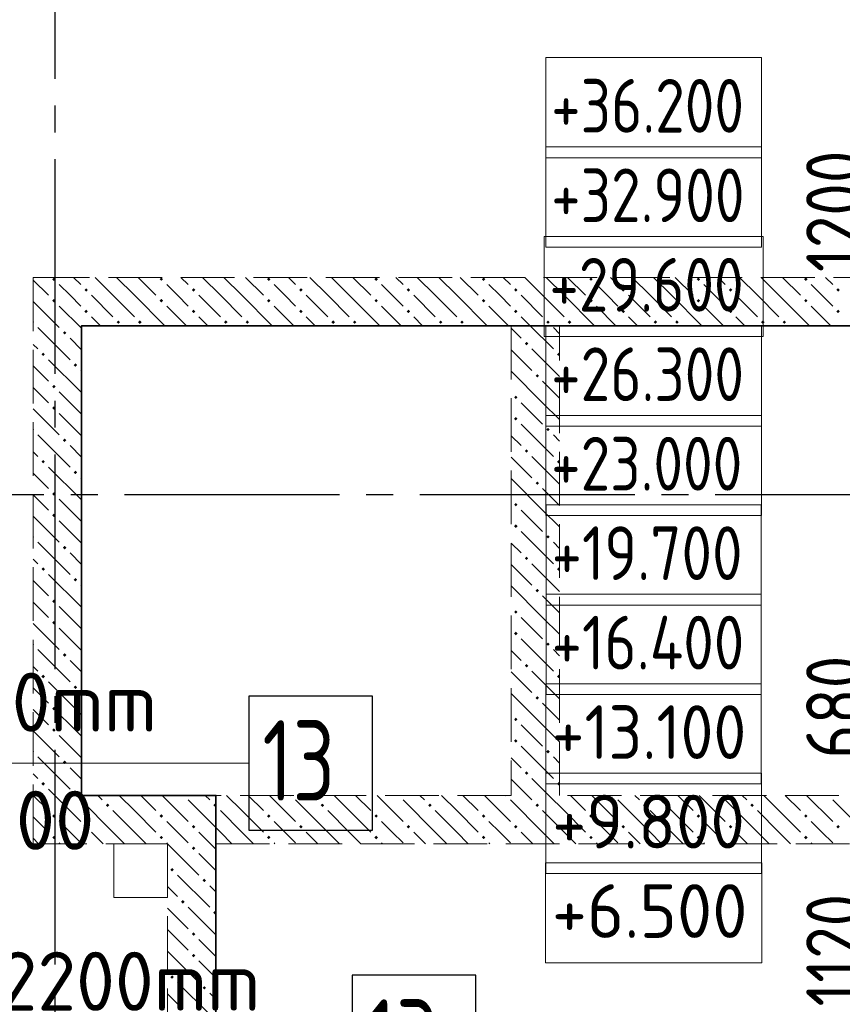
# Model space of a CAD drawing. Header units: millimetres. Extents: x 0 to 32165, y 0 to 42000.
# Tile 7 of 12: x 16194 to 19257, y 26652 to 30320. Entities that reach past the tile are written whole.
import ezdxf

# ---------------------------------------------------------------- set-up
doc = ezdxf.new("R2010")
doc.units = ezdxf.units.MM
doc.linetypes.add('______2', pattern=[270, 200, -70])
doc.linetypes.add('______5', pattern=[1100, 800, -100, 100, -100])
for name, color, linetype, lineweight in [('Standard', 7, 'Continuous', 25), ('Высотные отметки', 7, 'Continuous', 25), ('ДОП Верх по У', 7, 'Continuous', 25), ('Оси', 40, '______5', 18), ('Позиционная метка номер позиции', 7, 'Continuous', 13), ('Размерная выноска', 7, 'Continuous', 13)]:
    doc.layers.add(name, color=color, linetype=linetype, lineweight=lineweight)
doc.layers.add('ЖБ Перекрытие верхний уровень', color=7, linetype='Continuous', lineweight=25, true_color=0xe0e0ff)
doc.layers.add('ЖБ Стена верхний уровень', color=7, linetype='Continuous', lineweight=25, true_color=0x006e00)
doc.styles.add('GOST 2.304-81', font='txt')
doc.styles.add('ISOCPEUR', font='txt')

msp = doc.modelspace()

# ---------------------------------------------------------------- hatches: boundary and pattern name
at = {"layer": 'ЖБ Стена верхний уровень', "linetype": 'Continuous', "lineweight": 18, "transparency": 33554687}
for points in [[(16314.5, 29353.1), (16321, 29359.6), (16327.5, 29353.1), (16321, 29346.6)], [(16714.5, 29353.1), (16721, 29359.6), (16727.5, 29353.1), (16721, 29346.6)], [(17114.5, 29353.1), (17121, 29359.6), (17127.5, 29353.1), (17121, 29346.6)], [(17514.5, 29353.1), (17521, 29359.6), (17527.5, 29353.1), (17521, 29346.6)], [(17914.5, 29353.1), (17921, 29359.6), (17927.5, 29353.1), (17921, 29346.6)], [(18314.5, 29353.1), (18321, 29359.6), (18327.5, 29353.1), (18321, 29346.6)], [(18714.5, 29353.1), (18721, 29359.6), (18727.4, 29353.1), (18721, 29346.6)], [(19114.5, 29353.1), (19121, 29359.6), (19127.4, 29353.1), (19121, 29346.6)], [(16434.5, 29313.1), (16440.9, 29319.6), (16447.4, 29313.1), (16440.9, 29306.6)], [(16834.5, 29313.1), (16840.9, 29319.6), (16847.4, 29313.1), (16840.9, 29306.6)], [(17234.5, 29313.1), (17240.9, 29319.6), (17247.4, 29313.1), (17240.9, 29306.6)], [(17634.5, 29313.1), (17640.9, 29319.6), (17647.4, 29313.1), (17640.9, 29306.6)], [(18034.5, 29313.1), (18040.9, 29319.6), (18047.4, 29313.1), (18040.9, 29306.6)], [(18434.5, 29313.1), (18440.9, 29319.6), (18447.4, 29313.1), (18440.9, 29306.6)], [(18834.5, 29313.1), (18840.9, 29319.6), (18847.4, 29313.1), (18840.9, 29306.6)], [(19234.5, 29313.1), (19240.9, 29319.6), (19247.4, 29313.1), (19240.9, 29306.6)], [(16314.5, 29273.1), (16321, 29279.6), (16327.5, 29273.1), (16321, 29266.6)], [(16714.5, 29273.1), (16721, 29279.6), (16727.5, 29273.1), (16721, 29266.6)], [(17114.5, 29273.1), (17121, 29279.6), (17127.5, 29273.1), (17121, 29266.6)], [(17514.5, 29273.1), (17521, 29279.6), (17527.5, 29273.1), (17521, 29266.6)], [(17914.5, 29273.1), (17921, 29279.6), (17927.5, 29273.1), (17921, 29266.6)], [(18314.5, 29273.1), (18321, 29279.6), (18327.5, 29273.1), (18321, 29266.6)], [(18714.5, 29273.1), (18721, 29279.6), (18727.4, 29273.1), (18721, 29266.6)], [(19114.5, 29273.1), (19121, 29279.6), (19127.4, 29273.1), (19121, 29266.6)], [(16434.5, 29233.1), (16440.9, 29239.6), (16447.4, 29233.1), (16440.9, 29226.6)], [(16834.5, 29233.1), (16840.9, 29239.6), (16847.4, 29233.1), (16840.9, 29226.6)], [(17234.5, 29233.1), (17240.9, 29239.6), (17247.4, 29233.1), (17240.9, 29226.6)], [(17634.5, 29233.1), (17640.9, 29239.6), (17647.4, 29233.1), (17640.9, 29226.6)], [(18034.5, 29233.1), (18040.9, 29239.6), (18047.4, 29233.1), (18040.9, 29226.6)], [(18434.5, 29233.1), (18440.9, 29239.6), (18447.4, 29233.1), (18440.9, 29226.6)], [(18834.5, 29233.1), (18840.9, 29239.6), (18847.4, 29233.1), (18840.9, 29226.6)], [(19234.5, 29233.1), (19240.9, 29239.6), (19247.4, 29233.1), (19240.9, 29226.6)], [(16244, 29196.6), (16247.4, 29193.1), (16244, 29189.7)], [(16554.4, 29193.1), (16560.9, 29199.6), (16567.4, 29193.1), (16560.9, 29186.6)], [(16634.5, 29193.1), (16640.9, 29199.6), (16647.4, 29193.1), (16640.9, 29186.6)], [(16954.4, 29193.1), (16960.9, 29199.6), (16967.4, 29193.1), (16960.9, 29186.6)], [(17034.5, 29193.1), (17040.9, 29199.6), (17047.4, 29193.1), (17040.9, 29186.6)], [(17354.4, 29193.1), (17360.9, 29199.6), (17367.4, 29193.1), (17360.9, 29186.6)], [(17434.5, 29193.1), (17440.9, 29199.6), (17447.4, 29193.1), (17440.9, 29186.6)], [(17754.4, 29193.1), (17760.9, 29199.6), (17767.4, 29193.1), (17760.9, 29186.6)], [(17834.5, 29193.1), (17840.9, 29199.6), (17847.4, 29193.1), (17840.9, 29186.6)], [(18154.4, 29193.1), (18160.9, 29199.6), (18167.4, 29193.1), (18160.9, 29186.6)], [(18234.5, 29193.1), (18240.9, 29199.6), (18247.4, 29193.1), (18240.9, 29186.6)], [(18554.4, 29193.1), (18560.9, 29199.6), (18567.4, 29193.1), (18560.9, 29186.6)], [(18634.5, 29193.1), (18640.9, 29199.6), (18647.4, 29193.1), (18640.9, 29186.6)], [(18954.4, 29193.1), (18960.9, 29199.6), (18967.4, 29193.1), (18960.9, 29186.6)], [(19034.5, 29193.1), (19040.9, 29199.6), (19047.4, 29193.1), (19040.9, 29186.6)], [(16354.4, 29153.1), (16360.9, 29159.6), (16367.4, 29153.1), (16360.9, 29146.6)], [(18074.5, 29113.1), (18081, 29119.6), (18087.5, 29113.1), (18081, 29106.6)], [(16274.5, 29073.1), (16281, 29079.6), (16287.5, 29073.1), (16281, 29066.6)], [(18194.5, 29073.1), (18201, 29079.6), (18204, 29076.6), (18204, 29069.7), (18201, 29066.6)], [(16394.5, 29033.1), (16401, 29039.6), (16407.5, 29033.1), (16401, 29026.6)], [(18114.5, 28993.1), (18121, 28999.6), (18127.5, 28993.1), (18121, 28986.6)], [(16314.5, 28953.1), (16321, 28959.6), (16327.5, 28953.1), (16321, 28946.6)], [(18034.5, 28913.1), (18040.9, 28919.6), (18047.4, 28913.1), (18040.9, 28906.6)], [(16314.5, 28873.1), (16321, 28879.6), (16327.5, 28873.1), (16321, 28866.6)], [(18034.5, 28833.1), (18040.9, 28839.6), (18047.4, 28833.1), (18040.9, 28826.6)], [(18154.4, 28793.1), (18160.9, 28799.6), (18167.4, 28793.1), (18160.9, 28786.6)], [(16244, 28796.6), (16247.4, 28793.1), (16244, 28789.7)], [(16354.4, 28753.1), (16360.9, 28759.6), (16367.4, 28753.1), (16360.9, 28746.6)], [(18074.5, 28713.1), (18081, 28719.6), (18087.5, 28713.1), (18081, 28706.6)], [(16274.5, 28673.1), (16281, 28679.6), (16287.5, 28673.1), (16281, 28666.6)], [(18194.5, 28673.1), (18201, 28679.6), (18204, 28676.6), (18204, 28669.7), (18201, 28666.6)], [(16394.5, 28633.1), (16401, 28639.6), (16407.5, 28633.1), (16401, 28626.6)], [(18114.5, 28593.1), (18121, 28599.6), (18127.5, 28593.1), (18121, 28586.6)], [(16314.5, 28553.1), (16321, 28559.6), (16327.5, 28553.1), (16321, 28546.6)], [(18034.5, 28513.1), (18040.9, 28519.6), (18047.4, 28513.1), (18040.9, 28506.6)], [(16314.5, 28473.1), (16321, 28479.6), (16327.5, 28473.1), (16321, 28466.6)], [(18034.5, 28433.1), (18040.9, 28439.6), (18047.4, 28433.1), (18040.9, 28426.6)], [(16244, 28396.6), (16247.4, 28393.1), (16244, 28389.7)], [(18154.4, 28393.1), (18160.9, 28399.6), (18167.4, 28393.1), (18160.9, 28386.6)], [(16354.4, 28353.1), (16360.9, 28359.6), (16367.4, 28353.1), (16360.9, 28346.6)], [(18074.5, 28313.1), (18081, 28319.6), (18087.5, 28313.1), (18081, 28306.6)], [(16274.5, 28273.1), (16281, 28279.6), (16287.5, 28273.1), (16281, 28266.6)], [(18194.5, 28273.1), (18201, 28279.6), (18204, 28276.6), (18204, 28269.7), (18201, 28266.6)], [(16394.5, 28233.1), (16401, 28239.6), (16407.5, 28233.1), (16401, 28226.6)], [(18114.5, 28193.1), (18121, 28199.6), (18127.5, 28193.1), (18121, 28186.6)], [(16314.5, 28153.1), (16321, 28159.6), (16327.5, 28153.1), (16321, 28146.6)], [(18034.5, 28113.1), (18040.9, 28119.6), (18047.4, 28113.1), (18040.9, 28106.6)], [(16314.5, 28073.1), (16321, 28079.6), (16327.5, 28073.1), (16321, 28066.6)], [(18034.5, 28033.1), (18040.9, 28039.6), (18047.4, 28033.1), (18040.9, 28026.6)], [(16244, 27996.6), (16247.4, 27993.1), (16244, 27989.7)], [(18154.4, 27993.1), (18160.9, 27999.6), (18167.4, 27993.1), (18160.9, 27986.6)], [(16354.4, 27953.1), (16360.9, 27959.6), (16367.4, 27953.1), (16360.9, 27946.6)], [(18074.5, 27913.1), (18081, 27919.6), (18087.5, 27913.1), (18081, 27906.6)], [(16274.5, 27873.1), (16281, 27879.6), (16287.5, 27873.1), (16281, 27866.6)], [(18194.5, 27873.1), (18201, 27879.6), (18204, 27876.6), (18204, 27869.7), (18201, 27866.6)], [(16394.5, 27833.1), (16401, 27839.6), (16407.5, 27833.1), (16401, 27826.6)], [(18114.5, 27793.1), (18121, 27799.6), (18127.5, 27793.1), (18121, 27786.6)], [(16314.5, 27753.1), (16321, 27759.6), (16327.5, 27753.1), (16321, 27746.6)], [(18034.5, 27713.1), (18040.9, 27719.6), (18047.4, 27713.1), (18040.9, 27706.6)], [(16314.5, 27673.1), (16321, 27679.6), (16327.5, 27673.1), (16321, 27666.6)], [(18034.5, 27633.1), (18040.9, 27639.6), (18047.4, 27633.1), (18040.9, 27626.6)], [(16244, 27596.6), (16247.4, 27593.1), (16244, 27589.7)], [(18154.4, 27593.1), (18160.9, 27599.6), (18167.4, 27593.1), (18160.9, 27586.6)], [(16354.4, 27553.1), (16360.9, 27559.6), (16367.4, 27553.1), (16360.9, 27546.6)], [(18074.5, 27513.1), (18081, 27519.6), (18087.5, 27513.1), (18081, 27506.6)], [(16274.5, 27473.1), (16281, 27479.6), (16287.5, 27473.1), (16281, 27466.6)], [(18194.5, 27473.1), (18201, 27479.6), (18204, 27476.6), (18204, 27469.7), (18201, 27466.6)], [(16394.5, 27433.1), (16401, 27439.6), (16407.5, 27433.1), (16404.3, 27430), (16397.6, 27430)], [(16404.3, 27430), (16401, 27426.6), (16397.6, 27430)], [(16804.3, 27430), (16801, 27426.6), (16797.6, 27430)], [(17204.3, 27430), (17201, 27426.6), (17197.6, 27430)], [(17604.3, 27430), (17601, 27426.6), (17597.6, 27430)], [(18004.3, 27430), (18001, 27426.6), (17997.6, 27430)], [(18404.3, 27430), (18401, 27426.6), (18397.6, 27430)], [(18804.3, 27430), (18801, 27426.6), (18797.6, 27430)], [(19204.3, 27430), (19201, 27426.6), (19197.6, 27430)], [(16514.5, 27393.1), (16521, 27399.6), (16527.5, 27393.1), (16521, 27386.6)], [(16914.5, 27393.1), (16921, 27399.6), (16927.5, 27393.1), (16921, 27386.6)], [(17314.5, 27393.1), (17321, 27399.6), (17327.5, 27393.1), (17321, 27386.6)], [(17714.5, 27393.1), (17721, 27399.6), (17727.5, 27393.1), (17721, 27386.6)], [(18114.5, 27393.1), (18121, 27399.6), (18127.5, 27393.1), (18121, 27386.6)], [(18514.5, 27393.1), (18521, 27399.6), (18527.5, 27393.1), (18521, 27386.6)], [(18914.5, 27393.1), (18921, 27399.6), (18927.4, 27393.1), (18921, 27386.6)], [(16314.5, 27353.1), (16321, 27359.6), (16327.5, 27353.1), (16321, 27346.6)], [(16714.5, 27353.1), (16721, 27359.6), (16727.5, 27353.1), (16721, 27346.6)], [(17114.5, 27353.1), (17121, 27359.6), (17127.5, 27353.1), (17121, 27346.6)], [(17514.5, 27353.1), (17521, 27359.6), (17527.5, 27353.1), (17521, 27346.6)], [(17914.5, 27353.1), (17921, 27359.6), (17927.5, 27353.1), (17921, 27346.6)], [(18314.5, 27353.1), (18321, 27359.6), (18327.5, 27353.1), (18321, 27346.6)], [(18714.5, 27353.1), (18721, 27359.6), (18727.4, 27353.1), (18721, 27346.6)], [(19114.5, 27353.1), (19121, 27359.6), (19127.4, 27353.1), (19121, 27346.6)], [(16434.5, 27313.1), (16440.9, 27319.6), (16447.4, 27313.1), (16440.9, 27306.6)], [(16834.5, 27313.1), (16840.9, 27319.6), (16847.4, 27313.1), (16840.9, 27306.6)], [(17234.5, 27313.1), (17240.9, 27319.6), (17247.4, 27313.1), (17240.9, 27306.6)], [(17634.5, 27313.1), (17640.9, 27319.6), (17647.4, 27313.1), (17640.9, 27306.6)], [(18034.5, 27313.1), (18040.9, 27319.6), (18047.4, 27313.1), (18040.9, 27306.6)], [(18434.5, 27313.1), (18440.9, 27319.6), (18447.4, 27313.1), (18440.9, 27306.6)], [(18834.5, 27313.1), (18840.9, 27319.6), (18847.4, 27313.1), (18840.9, 27306.6)], [(19234.5, 27313.1), (19240.9, 27319.6), (19247.4, 27313.1), (19240.9, 27306.6)], [(16314.5, 27273.1), (16321, 27279.6), (16327.5, 27273.1), (16321, 27266.6)], [(16714.5, 27273.1), (16721, 27279.6), (16727.5, 27273.1), (16721, 27266.6)], [(17114.5, 27273.1), (17121, 27279.6), (17127.5, 27273.1), (17121, 27266.6)], [(17514.5, 27273.1), (17521, 27279.6), (17527.5, 27273.1), (17521, 27266.6)], [(17914.5, 27273.1), (17921, 27279.6), (17927.5, 27273.1), (17921, 27266.6)], [(18314.5, 27273.1), (18321, 27279.6), (18327.5, 27273.1), (18321, 27266.6)], [(18714.5, 27273.1), (18721, 27279.6), (18727.4, 27273.1), (18721, 27266.6)], [(19114.5, 27273.1), (19121, 27279.6), (19127.4, 27273.1), (19121, 27266.6)], [(16834.5, 27233.1), (16840.9, 27239.6), (16847.4, 27233.1), (16840.9, 27226.6)], [(16754.4, 27153.1), (16760.9, 27159.6), (16767.4, 27153.1), (16760.9, 27146.6)], [(16874.5, 27113.1), (16881, 27119.6), (16887.5, 27113.1), (16881, 27106.6)], [(16794.5, 27033.1), (16801, 27039.6), (16807.5, 27033.1), (16801, 27026.6)], [(16914.5, 26993.1), (16921, 26999.6), (16924, 26996.6), (16924, 26989.7), (16921, 26986.6)], [(16834.5, 26913.1), (16840.9, 26919.6), (16847.4, 26913.1), (16840.9, 26906.6)], [(16834.5, 26833.1), (16840.9, 26839.6), (16847.4, 26833.1), (16840.9, 26826.6)], [(16754.4, 26753.1), (16760.9, 26759.6), (16767.4, 26753.1), (16760.9, 26746.6)], [(16874.5, 26713.1), (16881, 26719.6), (16887.5, 26713.1), (16881, 26706.6)]]:
    msp.add_hatch(color=7, dxfattribs=at).paths.add_polyline_path(points, flags=16)

# ---------------------------------------------------------------- linework, layer by layer
at = {"layer": 'Высотные отметки', "color": 7, "linetype": 'Continuous', "lineweight": 18, "transparency": 33554687}
for points in [[(18152.7, 29805.7), (18956, 29805.7), (18956, 30179.1), (18152.7, 30179.1), (18152.7, 29805.7)], [(18152.7, 29472.4), (18956, 29472.4), (18956, 29845.7), (18152.7, 29845.7), (18152.7, 29472.4)], [(18146, 29139.1), (18962.7, 29139.1), (18962.7, 29512.4), (18146, 29512.4), (18146, 29139.1)], [(18152.7, 28805.7), (18956, 28805.7), (18956, 29179.1), (18152.7, 29179.1), (18152.7, 28805.7)], [(18152.7, 28472.4), (18956, 28472.4), (18956, 28845.7), (18152.7, 28845.7), (18152.7, 28472.4)], [(18154, 28139.1), (18954.7, 28139.1), (18954.7, 28512.4), (18154, 28512.4), (18154, 28139.1)], [(18154, 27805.7), (18954.7, 27805.7), (18954.7, 28179.1), (18154, 28179.1), (18154, 27805.7)], [(18152.6, 27472.4), (18955, 27472.4), (18955, 27845.7), (18152.6, 27845.7), (18152.6, 27472.4)], [(18153.2, 27139.1), (18955.5, 27139.1), (18955.5, 27512.4), (18153.2, 27512.4), (18153.2, 27139.1)], [(18151.6, 26805.7), (18957.1, 26805.7), (18957.1, 27179.1), (18151.6, 27179.1), (18151.6, 26805.7)]]:
    msp.add_lwpolyline(points, dxfattribs=at)
at = {"layer": 'ДОП Верх по У', "color": 7, "linetype": 'Continuous', "lineweight": 13, "transparency": 33554687}
msp.add_line((14847.2, 27550), (16955.2, 27550), dxfattribs=at)
at = {"layer": 'ДОП Верх по У', "color": 7, "linetype": 'Continuous', "lineweight": 25, "transparency": 33554687}
for points in [[(17047.2, 27300), (17507.2, 27300), (17507.2, 27800), (17047.2, 27800), (17047.2, 27300)], [(17431.6, 26260), (17891.6, 26260), (17891.6, 26760), (17431.6, 26760), (17431.6, 26260)]]:
    msp.add_lwpolyline(points, dxfattribs=at)
at = {"layer": 'ЖБ Перекрытие верхний уровень', "color": 7, "linetype": 'Continuous', "lineweight": 18, "transparency": 33554687}
for p, q in [((20864, 29180), (16424, 29180)), ((16424, 29180), (16424, 27430)), ((16424, 27430), (16924, 27430)), ((16924, 27430), (16924, 26055)), ((16744, 27250), (16544, 27250)), ((16544, 27250), (16544, 27050)), ((16744, 27050), (16744, 27250)), ((16544, 27050), (16744, 27050))]:
    msp.add_line(p, q, dxfattribs=at)
at = {"layer": 'ЖБ Стена верхний уровень', "color": 251, "linetype": '______2', "lineweight": 13, "true_color": 0x656565, "transparency": 33554687}
for p, q in [((16424, 29360), (16244, 29360)), ((16244, 29360), (16244, 27430)), ((21044, 29360), (16424, 29360)), ((16424, 29180), (18024, 29180)), ((16424, 27430), (16424, 29180)), ((18024, 29180), (18024, 27430)), ((18204, 29180), (20864, 29180)), ((18204, 27430), (18204, 29180)), ((16244, 27430), (16244, 27250)), ((18024, 27430), (16424, 27430)), ((20864, 27430), (18204, 27430)), ((16244, 27250), (16744, 27250)), ((16744, 27250), (16744, 24720)), ((16924, 27250), (22024, 27250)), ((16924, 24720), (16924, 27250))]:
    msp.add_line(p, q, dxfattribs=at)
at = {"layer": 'ЖБ Стена верхний уровень', "color": 9, "linetype": 'Continuous', "lineweight": 18, "true_color": 0xc7c7c7, "transparency": 33554687}
for p, q in [((16244, 29350.1), (16301, 29293.1)), ((16394.1, 29360), (16421, 29333.1)), ((16540.9, 29293.1), (16474.1, 29360)), ((16554.1, 29360), (16621, 29293.1)), ((16634.1, 29360), (16701, 29293.1)), ((16794.1, 29360), (16821, 29333.1)), ((16940.9, 29293.1), (16874.1, 29360)), ((16954.1, 29360), (17021, 29293.1)), ((17034.1, 29360), (17101, 29293.1)), ((17194.1, 29360), (17221, 29333.1)), ((17340.9, 29293.1), (17274.1, 29360)), ((17354.1, 29360), (17421, 29293.1)), ((17434.1, 29360), (17501, 29293.1)), ((17594.1, 29360), (17621, 29333.1)), ((17740.9, 29293.1), (17674.1, 29360)), ((17754.1, 29360), (17821, 29293.1)), ((17834.1, 29360), (17901, 29293.1)), ((17994.1, 29360), (18021, 29333.1)), ((18140.9, 29293.1), (18074.1, 29360)), ((18154.1, 29360), (18221, 29293.1)), ((18234.1, 29360), (18301, 29293.1)), ((18394.1, 29360), (18421, 29333.1)), ((18540.9, 29293.1), (18474.1, 29360)), ((18554.1, 29360), (18621, 29293.1)), ((18634.1, 29360), (18701, 29293.1)), ((18794.1, 29360), (18821, 29333.1)), ((18940.9, 29293.1), (18874.1, 29360)), ((18954.1, 29360), (19021, 29293.1)), ((19034.1, 29360), (19101, 29293.1)), ((19194.1, 29360), (19221, 29333.1)), ((16381, 29293.1), (16340.9, 29333.1)), ((16781, 29293.1), (16740.9, 29333.1)), ((17181, 29293.1), (17140.9, 29333.1)), ((17581, 29293.1), (17540.9, 29333.1)), ((17981, 29293.1), (17940.9, 29333.1)), ((18381, 29293.1), (18340.9, 29333.1)), ((18781, 29293.1), (18740.9, 29333.1)), ((19181, 29293.1), (19140.9, 29333.1)), ((16421, 29253.1), (16381, 29293.1)), ((16460.9, 29293.1), (16540.9, 29213.1)), ((16540.9, 29293.1), (16621, 29213.1)), ((16621, 29293.1), (16734.1, 29180)), ((16821, 29253.1), (16781, 29293.1)), ((16860.9, 29293.1), (16940.9, 29213.1)), ((16940.9, 29293.1), (17021, 29213.1)), ((17021, 29293.1), (17134.1, 29180)), ((17221, 29253.1), (17181, 29293.1)), ((17260.9, 29293.1), (17340.9, 29213.1)), ((17340.9, 29293.1), (17421, 29213.1)), ((17421, 29293.1), (17534.1, 29180)), ((17621, 29253.1), (17581, 29293.1)), ((17660.9, 29293.1), (17740.9, 29213.1)), ((17740.9, 29293.1), (17821, 29213.1)), ((17821, 29293.1), (17934.1, 29180)), ((18021, 29253.1), (17981, 29293.1)), ((18060.9, 29293.1), (18140.9, 29213.1)), ((18140.9, 29293.1), (18221, 29213.1)), ((18221, 29293.1), (18334.1, 29180)), ((18421, 29253.1), (18381, 29293.1)), ((18460.9, 29293.1), (18540.9, 29213.1)), ((18540.9, 29293.1), (18621, 29213.1)), ((18621, 29293.1), (18734.1, 29180)), ((18821, 29253.1), (18781, 29293.1)), ((18860.9, 29293.1), (18940.9, 29213.1)), ((18940.9, 29293.1), (19021, 29213.1)), ((19021, 29293.1), (19134.1, 29180)), ((19221, 29253.1), (19181, 29293.1)), ((16244, 29270.1), (16340.9, 29173.1)), ((16340.9, 29253.1), (16424, 29170.1)), ((16740.9, 29253.1), (16814.1, 29180)), ((17140.9, 29253.1), (17214.1, 29180)), ((17540.9, 29253.1), (17614.1, 29180)), ((17940.9, 29253.1), (18014.1, 29180)), ((18340.9, 29253.1), (18414.1, 29180)), ((18740.9, 29253.1), (18814.1, 29180)), ((19140.9, 29253.1), (19214.1, 29180)), ((16460.9, 29213.1), (16494.1, 29180)), ((16860.9, 29213.1), (16894.1, 29180)), ((17260.9, 29213.1), (17294.1, 29180)), ((17660.9, 29213.1), (17694.1, 29180)), ((18060.9, 29213.1), (18094.1, 29180)), ((18460.9, 29213.1), (18494.1, 29180)), ((18860.9, 29213.1), (18894.1, 29180)), ((16260.9, 29173.1), (16381, 29053.1)), ((18024, 29170.1), (18060.9, 29133.1)), ((18094.1, 29180), (18181, 29093.1)), ((18204, 29150.1), (18181, 29173.1)), ((16381, 29133.1), (16424, 29090.1)), ((16260.9, 29093.1), (16244, 29110.1)), ((18204, 28990.1), (18101, 29093.1)), ((18024, 29090.1), (18101, 29013.1)), ((16244, 29030.1), (16301, 28973.1)), ((16301, 29053.1), (16421, 28933.1)), ((16424, 29010.1), (16421, 29013.1)), ((18140.9, 28893.1), (18024, 29010.1)), ((16244, 28950.1), (16301, 28893.1)), ((18140.9, 28973.1), (18204, 28910.1)), ((16381, 28893.1), (16340.9, 28933.1)), ((16421, 28853.1), (16381, 28893.1)), ((18060.9, 28893.1), (18140.9, 28813.1)), ((18140.9, 28893.1), (18204, 28830.1)), ((16244, 28870.1), (16340.9, 28773.1)), ((16340.9, 28853.1), (16424, 28770.1)), ((18060.9, 28813.1), (18181, 28693.1)), ((16260.9, 28773.1), (16381, 28653.1)), ((18024, 28770.1), (18060.9, 28733.1)), ((18204, 28750.1), (18181, 28773.1)), ((16381, 28733.1), (16424, 28690.1)), ((16260.9, 28693.1), (16244, 28710.1)), ((18024, 28690.1), (18101, 28613.1)), ((18204, 28590.1), (18101, 28693.1)), ((16301, 28653.1), (16421, 28533.1)), ((16244, 28630.1), (16301, 28573.1)), ((16424, 28610.1), (16421, 28613.1)), ((18140.9, 28493.1), (18024, 28610.1)), ((16244, 28550.1), (16301, 28493.1)), ((18140.9, 28573.1), (18204, 28510.1)), ((16381, 28493.1), (16340.9, 28533.1)), ((16244, 28470.1), (16340.9, 28373.1)), ((16421, 28453.1), (16381, 28493.1)), ((18060.9, 28493.1), (18140.9, 28413.1)), ((18140.9, 28493.1), (18204, 28430.1)), ((16340.9, 28453.1), (16424, 28370.1)), ((18060.9, 28413.1), (18181, 28293.1)), ((16260.9, 28373.1), (16381, 28253.1)), ((18024, 28370.1), (18060.9, 28333.1)), ((18204, 28350.1), (18181, 28373.1)), ((16381, 28333.1), (16424, 28290.1)), ((16260.9, 28293.1), (16244, 28310.1)), ((18024, 28290.1), (18101, 28213.1)), ((18204, 28190.1), (18101, 28293.1)), ((16301, 28253.1), (16421, 28133.1)), ((16244, 28230.1), (16301, 28173.1)), ((16424, 28210.1), (16421, 28213.1)), ((18140.9, 28093.1), (18024, 28210.1)), ((16244, 28150.1), (16301, 28093.1)), ((18140.9, 28173.1), (18204, 28110.1)), ((16381, 28093.1), (16340.9, 28133.1)), ((16244, 28070.1), (16340.9, 27973.1)), ((16421, 28053.1), (16381, 28093.1)), ((18060.9, 28093.1), (18140.9, 28013.1)), ((18140.9, 28093.1), (18204, 28030.1)), ((16340.9, 28053.1), (16424, 27970.1)), ((18060.9, 28013.1), (18181, 27893.1)), ((16260.9, 27973.1), (16381, 27853.1)), ((18024, 27970.1), (18060.9, 27933.1)), ((18204, 27950.1), (18181, 27973.1)), ((16381, 27933.1), (16424, 27890.1)), ((16260.9, 27893.1), (16244, 27910.1)), ((18024, 27890.1), (18101, 27813.1)), ((18204, 27790.1), (18101, 27893.1)), ((16301, 27853.1), (16421, 27733.1)), ((16244, 27830.1), (16301, 27773.1)), ((16424, 27810.1), (16421, 27813.1)), ((18140.9, 27693.1), (18024, 27810.1)), ((18140.9, 27773.1), (18204, 27710.1)), ((16244, 27750.1), (16301, 27693.1)), ((16381, 27693.1), (16340.9, 27733.1)), ((16244, 27670.1), (16340.9, 27573.1)), ((16421, 27653.1), (16381, 27693.1)), ((18060.9, 27693.1), (18140.9, 27613.1)), ((18140.9, 27693.1), (18204, 27630.1)), ((16340.9, 27653.1), (16424, 27570.1)), ((18060.9, 27613.1), (18181, 27493.1)), ((16260.9, 27573.1), (16381, 27453.1)), ((18024, 27570.1), (18060.9, 27533.1)), ((18204, 27550.1), (18181, 27573.1)), ((16381, 27533.1), (16424, 27490.1)), ((16260.9, 27493.1), (16244, 27510.1)), ((18024, 27490.1), (18084.1, 27430)), ((18164.1, 27430), (18101, 27493.1)), ((16301, 27453.1), (16324.1, 27430)), ((16244, 27430.1), (16244.1, 27430)), ((16244.1, 27430), (16301, 27373.1)), ((16324.1, 27430), (16421, 27333.1)), ((16540.9, 27293.1), (16421, 27413.1)), ((16484.1, 27430), (16501, 27413.1)), ((16621, 27373.1), (16564.1, 27430)), ((16644.1, 27430), (16701, 27373.1)), ((16724.1, 27430), (16821, 27333.1)), ((16940.9, 27293.1), (16821, 27413.1)), ((16884.1, 27430), (16901, 27413.1)), ((17021, 27373.1), (16964.1, 27430)), ((17044.1, 27430), (17101, 27373.1)), ((17124.1, 27430), (17221, 27333.1)), ((17340.9, 27293.1), (17221, 27413.1)), ((17284.1, 27430), (17301, 27413.1)), ((17421, 27373.1), (17364.1, 27430)), ((17444.1, 27430), (17501, 27373.1)), ((17524.1, 27430), (17621, 27333.1)), ((17740.9, 27293.1), (17621, 27413.1)), ((17684.1, 27430), (17701, 27413.1)), ((17821, 27373.1), (17764.1, 27430)), ((17844.1, 27430), (17901, 27373.1)), ((17924.1, 27430), (18021, 27333.1)), ((18140.9, 27293.1), (18021, 27413.1)), ((18084.1, 27430), (18101, 27413.1)), ((18221, 27373.1), (18164.1, 27430)), ((18244.1, 27430), (18301, 27373.1)), ((18324.1, 27430), (18421, 27333.1)), ((18540.9, 27293.1), (18421, 27413.1)), ((18484.1, 27430), (18501, 27413.1)), ((18621, 27373.1), (18564.1, 27430)), ((18644.1, 27430), (18701, 27373.1)), ((18724.1, 27430), (18821, 27333.1)), ((18940.9, 27293.1), (18821, 27413.1)), ((18884.1, 27430), (18901, 27413.1)), ((19021, 27373.1), (18964.1, 27430)), ((19044.1, 27430), (19101, 27373.1)), ((19124.1, 27430), (19221, 27333.1)), ((19340.9, 27293.1), (19221, 27413.1)), ((16540.9, 27373.1), (16621, 27293.1)), ((16621, 27373.1), (16701, 27293.1)), ((16940.9, 27373.1), (17021, 27293.1)), ((17021, 27373.1), (17101, 27293.1)), ((17340.9, 27373.1), (17421, 27293.1)), ((17421, 27373.1), (17501, 27293.1)), ((17740.9, 27373.1), (17821, 27293.1)), ((17821, 27373.1), (17901, 27293.1)), ((18140.9, 27373.1), (18221, 27293.1)), ((18221, 27373.1), (18301, 27293.1)), ((18540.9, 27373.1), (18621, 27293.1)), ((18621, 27373.1), (18701, 27293.1)), ((18940.9, 27373.1), (19021, 27293.1)), ((19021, 27373.1), (19101, 27293.1)), ((16244, 27350.1), (16301, 27293.1)), ((16381, 27293.1), (16340.9, 27333.1)), ((16781, 27293.1), (16740.9, 27333.1)), ((17181, 27293.1), (17140.9, 27333.1)), ((17581, 27293.1), (17540.9, 27333.1)), ((17981, 27293.1), (17940.9, 27333.1)), ((18381, 27293.1), (18340.9, 27333.1)), ((18781, 27293.1), (18740.9, 27333.1)), ((19181, 27293.1), (19140.9, 27333.1)), ((16421, 27253.1), (16381, 27293.1)), ((16460.9, 27293.1), (16504.1, 27250)), ((16540.9, 27293.1), (16584.1, 27250)), ((16621, 27293.1), (16664.1, 27250)), ((16821, 27253.1), (16781, 27293.1)), ((16860.9, 27293.1), (16904.1, 27250)), ((16940.9, 27293.1), (16984.1, 27250)), ((17021, 27293.1), (17064.1, 27250)), ((17221, 27253.1), (17181, 27293.1)), ((17260.9, 27293.1), (17304.1, 27250)), ((17340.9, 27293.1), (17384.1, 27250)), ((17421, 27293.1), (17464.1, 27250)), ((17621, 27253.1), (17581, 27293.1)), ((17660.9, 27293.1), (17704.1, 27250)), ((17740.9, 27293.1), (17784.1, 27250)), ((17821, 27293.1), (17864.1, 27250)), ((18021, 27253.1), (17981, 27293.1)), ((18060.9, 27293.1), (18104.1, 27250)), ((18140.9, 27293.1), (18184.1, 27250)), ((18221, 27293.1), (18264.1, 27250)), ((18421, 27253.1), (18381, 27293.1)), ((18460.9, 27293.1), (18504.1, 27250)), ((18540.9, 27293.1), (18584.1, 27250)), ((18621, 27293.1), (18664.1, 27250)), ((18821, 27253.1), (18781, 27293.1)), ((18860.9, 27293.1), (18904.1, 27250)), ((18940.9, 27293.1), (18984.1, 27250)), ((19021, 27293.1), (19064.1, 27250)), ((19221, 27253.1), (19181, 27293.1)), ((16244, 27270.1), (16264.1, 27250)), ((16340.9, 27253.1), (16344.1, 27250)), ((16740.9, 27253.1), (16744.1, 27250)), ((16744.1, 27250), (16860.9, 27133.1)), ((16904.1, 27250), (16924, 27230.1)), ((17140.9, 27253.1), (17144.1, 27250)), ((17540.9, 27253.1), (17544.1, 27250)), ((17940.9, 27253.1), (17944.1, 27250)), ((18340.9, 27253.1), (18344.1, 27250)), ((18740.9, 27253.1), (18744.1, 27250)), ((19140.9, 27253.1), (19144.1, 27250)), ((16860.9, 27213.1), (16924, 27150.1)), ((16781, 27133.1), (16901, 27013.1)), ((16744, 27090.1), (16781, 27053.1)), ((16924, 27070.1), (16901, 27093.1)), ((16744, 27010.1), (16821, 26933.1)), ((16924, 26910.1), (16821, 27013.1)), ((16781, 26893.1), (16744, 26930.1)), ((16821, 26853.1), (16781, 26893.1)), ((16860.9, 26893.1), (16924, 26830.1)), ((16744, 26850.1), (16860.9, 26733.1)), ((16860.9, 26813.1), (16924, 26750.1)), ((16781, 26733.1), (16901, 26613.1)), ((16744, 26690.1), (16781, 26653.1)), ((16924, 26670.1), (16901, 26693.1))]:
    msp.add_line(p, q, dxfattribs=at)
at = {"layer": 'Оси', "color": 8, "linetype": '______5', "lineweight": -3, "transparency": 33554687}
for p, q in [((16324, 39700), (16324, 15930)), ((23984, 28550), (3600, 28550))]:
    msp.add_line(p, q, dxfattribs=at)
at = {"layer": 'Позиционная метка номер позиции', "color": 7, "linetype": 'Continuous', "lineweight": 13, "transparency": 33554687}
msp.add_lwpolyline([(14893, 28650), (14547.2, 28304.2), (14547.2, 27550), (17047.2, 27550)], dxfattribs=at)
msp.add_lwpolyline([(14893, 28650), (14547.2, 28304.2), (14547.2, 27550), (17047.2, 27550)], dxfattribs=at)
at = {"layer": 'Размерная выноска', "color": 7, "linetype": 'Continuous', "lineweight": 35, "transparency": 33554687}
msp.add_lwpolyline([(16924, 24720), (20969, 24720), (20969, 27250), (20864, 27250), (20864, 29180), (16424, 29180), (16424, 27430), (16924, 27430), (16924, 24720)], dxfattribs=at)

# ---------------------------------------------------------------- texts
at = {"layer": 'Standard', "color": 7, "linetype": 'Continuous', "lineweight": 25, "transparency": 33554687, "char_height": 220, "attachment_point": 7, "rotation": 90, "style": 'GOST 2.304-81'}
for s, insert, width in [('1200', (19342.4, 29379.8), 625.741), ('680', (19342.4, 27566.7), 531.979), ('1120', (19342.4, 26643.2), 578.848)]:
    msp.add_mtext(s, dxfattribs=dict(at, insert=insert, width=width))
at = {"layer": 'Высотные отметки', "color": 7, "linetype": 'Continuous', "lineweight": 18, "transparency": 33554687, "char_height": 200, "attachment_point": 7, "style": 'GOST 2.304-81'}
for s, insert, width in [('+36.200', (18172.7, 29899.1), 867.212), ('+32.900', (18172.7, 29565.7), 867.212), ('+29.600', (18166, 29232.4), 881.372), ('+26.300', (18172.7, 28899.1), 867.212), ('+23.000', (18172.7, 28565.7), 867.212), ('\\W1.03;+19.700', (18174.6, 28232.4), 864.696), ('\\W1.03;+16.400', (18174.6, 27899.1), 864.696), ('\\W1.11;+13.100', (18174.8, 27565.7), 868.85), ('\\W1.16;+9.800', (18176.5, 27232.4), 876.167), ('\\W1.19;+6.500', (18175.4, 26899.1), 880.168)]:
    msp.add_mtext(s, dxfattribs=dict(at, insert=insert, width=width))
at = {"layer": 'ДОП Верх по У', "color": 7, "linetype": 'Continuous', "lineweight": 13, "transparency": 33554687, "attachment_point": 7, "style": 'ISOCPEUR'}
for s, insert, char_height, width in [('\\W0.96;ø14 L=2200mm ', (14867.2, 27667.3), 220, 2172.611), ('\\W0.75;13', (17097.2, 27410), 300, 472.281), ('\\W0.97;6шт. ш.200 ', (15098.2, 27227.3), 220, 1712.324), ('\\W0.96;ø14 L=2200mm ', (15251.6, 26627.3), 220, 2172.605), ('\\W0.75;13', (17481.6, 26370), 300, 472.289)]:
    msp.add_mtext(s, dxfattribs=dict(at, insert=insert, char_height=char_height, width=width))

doc.saveas('drawing.dxf')
